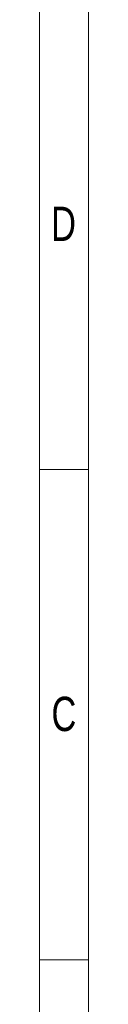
# Model space of a CAD drawing. Header units: millimetres. Extents: x 47656 to 70526, y -87907 to -71571.
# Tile 13 of 14: x 70327 to 70526, y -83905 to -79903. Entities that reach past the tile are written whole.
import ezdxf

# ---------------------------------------------------------------- set-up
doc = ezdxf.new("R2010")
doc.units = ezdxf.units.MM
doc.header["$LTSCALE"] = 0.25
doc.styles.add('SLDTEXTSTYLE3', font='TXT', dxfattribs={"width": 0.75})

# ---------------------------------------------------------------- blocks, each defined once
blk = doc.blocks.new('cajetin')
at = {"color": 7, "linetype": 'Continuous', "lineweight": 18}
for p, q in [((861, 615), (861, 0)), ((853.5, 607.5), (853.5, 7.5)), ((853.5, 232.5), (861, 232.5)), ((853.5, 157.5), (861, 157.5))]:
    blk.add_line(p, q, dxfattribs=at)
at = {"color": 7, "linetype": 'Continuous', "lineweight": 0, "char_height": 5.25, "attachment_point": 2, "style": 'SLDTEXTSTYLE3'}
for s, insert in [('D', (857.18, 272.74)), ('C', (857.23, 197.74))]:
    blk.add_mtext(s, dxfattribs=dict(at, insert=insert))

msp = doc.modelspace()

# ---------------------------------------------------------------- block references
at = {"xscale": 26.5625, "yscale": 26.5625, "zscale": 26.5625}
msp.add_blockref('cajetin', (47656.2, -87907.4), dxfattribs=at)

doc.saveas('drawing.dxf')
